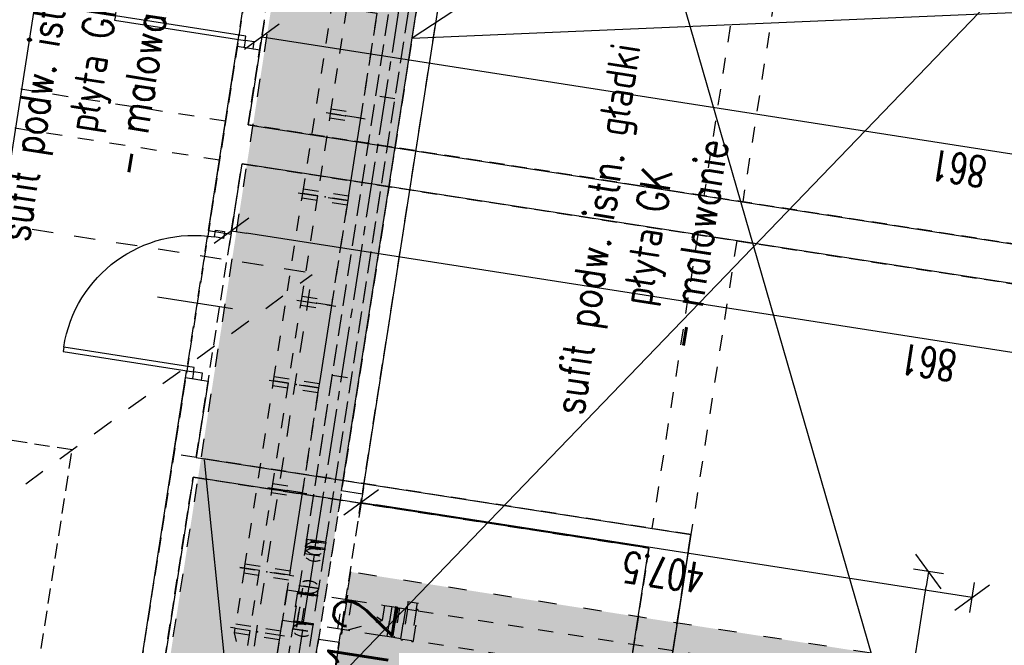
# Model space of a CAD drawing. Extents: x -38969 to 27108, y -24488 to 212598.
# Tile 149 of 256: x -7699 to -7050, y 35152 to 35565. Entities that reach past the tile are written whole.
import ezdxf
from ezdxf import colors
from ezdxf.entities.mleader import LeaderData, LeaderLine
from ezdxf.math import Vec2, Vec3

# ---------------------------------------------------------------- set-up
doc = ezdxf.new("R2010")
doc.units = 0
doc.header["$LTSCALE"] = 100
doc.header["$MEASUREMENT"] = 0
for name, pattern in [('0.5_0.5', [1, 0.5, -0.5]), ('0.7_0.7', [1.4, 0.7, -0.7]), ('ACAD_ISO03W100', [30, 12, -18]), ('CENTER', [0.55, 0.37, -0.06, 0.06, -0.06]), ('DASHED22', [0.15, 0.1, -0.05])]:
    doc.linetypes.add(name, pattern=pattern)
doc.layers.get('0').update_dxf_attribs({"linetype": 'CONTINUOUS'})
doc.layers.get('DEFPOINTS').update_dxf_attribs({"linetype": 'CONTINUOUS'})
for name, color, linetype in [('F_0-DIM', 6, 'CONTINUOUS'), ('F_0-MUR', 3, 'CONTINUOUS'), ('F_0-MUR istn', 200, 'CONTINUOUS'), ('F_0-NR POM', 3, 'CONTINUOUS'), ('F_0-POMOCNICZA', 2, 'CONTINUOUS'), ('F_0-POW', 123, 'DASHED22'), ('F_0-STOLARKA', 6, 'CONTINUOUS'), ('F_1-MUR istn', 200, 'CONTINUOUS'), ('F_1-POMOCNICZA', 2, 'CONTINUOUS'), ('F_1-POW', 2, 'DASHED22'), ('F_1-sufit podw', 252, 'CONTINUOUS'), ('F_1-sufity TXT', 123, 'CONTINUOUS'), ('F_1-TXT', 123, 'CONTINUOUS'), ('F_1-WEN_WYC1-_OSIE', 2, 'CENTER'), ('F_1-WEN_WYC1-_ZLICZAC', 6, 'CONTINUOUS'), ('t_1-TXT', 123, 'CONTINUOUS')]:
    doc.layers.add(name, color=color, linetype=linetype)
doc.styles.add('ROMANS', font='ROMANS.shx', dxfattribs={"width": 0.8})
doc.styles.get("Standard").update_dxf_attribs({"font": 'romans.shx', "width": 0.7})
doc.dimstyles.new('DIM100', dxfattribs={"dimscale": 10, "dimtxt": 2, "dimasz": 1, "dimexe": 0, "dimexo": 0, "dimgap": 0.5, "dimtad": 1, "dimdec": 4, "dimrnd": 0.5, "dimdsep": 46, "dimtxsty": 'Standard', "dimblk1": 'TICK1', "dimblk2": 'TICK1', "dimsah": 1, "dimcen": 0, "dimse1": 1, "dimse2": 1, "dimclrd": 6, "dimclre": 6, "dimclrt": 123, "dimadec": 0, "dimazin": 0, "dimtfac": 1, "dimtdec": 4, "dimtmove": 2, "dimatfit": 3, "dimldrblk": 'TICK1', "dimfxl": 1, "dimtolj": 1, "dimarcsym": 0})

# ---------------------------------------------------------------- blocks, each defined once
blk = doc.blocks.new('TICK1')
at = {"color": 0}
for p, q in [((-1, -1), (1, 1)), ((0, -1), (0, 1)), ((0, 0), (-1, 0))]:
    blk.add_line(p, q, dxfattribs=at)
blk = doc.blocks.new('*D1804')
at = {"layer": 'DEFPOINTS', "color": 0}
for p in [(-7473.9, 35246.7), (-7481.06, 35200.74), (-7078.4, 35138.01)]:
    blk.add_point(p, dxfattribs=at)
at = {"layer": 'F_1-sufity TXT', "color": 6, "lineweight": -2, "transparency": 16777216}
blk.add_line((-7081.12, 35185.5), (-7464.02, 35245.16), dxfattribs=at)
at = {"layer": 'F_1-sufity TXT', "color": 6, "lineweight": -2, "transparency": 16777216, "xscale": 10, "yscale": 10, "zscale": 10}
for p, rotation in [((-7473.9, 35246.7), 171.1447089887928), ((-7071.24, 35183.96), 351.1447089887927)]:
    blk.add_blockref('TICK1', p, dxfattribs=dict(at, rotation=rotation))
at = {"layer": 'F_1-sufity TXT', "color": 123, "transparency": 16777216, "insert": (-7274.88, 35200.51), "char_height": 20, "attachment_point": 5, "rotation": 171.14471}
blk.add_mtext('\\A1;407.5', dxfattribs=at)
blk = doc.blocks.new('DR_1190L1')
at = {"color": 7}
blk.add_line((-15, 45), (35, 45), dxfattribs=at)
blk.add_lwpolyline([(4, 0), (4, 3), (91, 3), (91, 0), (4, 0)])
blk.add_arc((4, 3), 87, 0, 90, dxfattribs=at)
blk = doc.blocks.new('*D1828')
at = {"layer": 'DEFPOINTS', "color": 0}
for p in [(-7646.39, 36231.43), (-7588.12, 36222.35), (-7882.43, 34674.2)]:
    blk.add_point(p, dxfattribs=at)
at = {"layer": 'F_0-DIM', "color": 6, "lineweight": -2, "transparency": 16777216}
blk.add_line((-7829.03, 34676.01), (-7589.66, 36212.47), dxfattribs=at)
at = {"layer": 'F_0-DIM', "color": 6, "lineweight": -2, "transparency": 16777216, "xscale": 10, "yscale": 10, "zscale": 10}
for p, rotation in [((-7588.12, 36222.35), 81.14470898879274), ((-7830.57, 34666.13), 261.1447089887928)]:
    blk.add_blockref('TICK1', p, dxfattribs=dict(at, rotation=rotation))
at = {"layer": 'F_0-DIM', "color": 123, "transparency": 16777216, "insert": (-7724.17, 35446.55), "char_height": 20, "attachment_point": 5, "rotation": 81.14471}
blk.add_mtext('\\A1;1575', dxfattribs=at)
blk = doc.blocks.new('*D1834')
at = {"layer": 'DEFPOINTS', "color": 0}
for p in [(-7548.5, 35495.59), (-6688.74, 35420.97), (-6697.76, 35363.05)]:
    blk.add_point(p, dxfattribs=at)
at = {"layer": 'F_0-DIM', "color": 6, "lineweight": -2, "transparency": 16777216}
blk.add_line((-7529.6, 35551.97), (-6698.62, 35422.51), dxfattribs=at)
at = {"layer": 'F_0-DIM', "color": 6, "lineweight": -2, "transparency": 16777216, "xscale": 10, "yscale": 10, "zscale": 10}
for p, rotation in [((-7539.48, 35553.51), 171.1447089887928), ((-6688.74, 35420.97), 351.1447089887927)]:
    blk.add_blockref('TICK1', p, dxfattribs=dict(at, rotation=rotation))
at = {"layer": 'F_0-DIM', "color": 123, "transparency": 16777216, "insert": (-7080.13, 35466.77), "char_height": 20, "attachment_point": 5, "rotation": 171.14471}
blk.add_mtext('\\A1;861', dxfattribs=at)
blk = doc.blocks.new('*D1837')
at = {"layer": 'DEFPOINTS', "color": 0}
for p in [(-7552.5, 35469.9), (-7559.4, 35425.65), (-6701.77, 35337.36)]:
    blk.add_point(p, dxfattribs=at)
at = {"layer": 'F_0-DIM', "color": 6, "lineweight": -2, "transparency": 16777216}
blk.add_line((-6718.54, 35294.65), (-7549.52, 35424.11), dxfattribs=at)
at = {"layer": 'F_0-DIM', "color": 6, "lineweight": -2, "transparency": 16777216, "xscale": 10, "yscale": 10, "zscale": 10}
for p, rotation in [((-7559.4, 35425.65), 171.1447089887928), ((-6708.66, 35293.11), 351.1447089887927)]:
    blk.add_blockref('TICK1', p, dxfattribs=dict(at, rotation=rotation))
at = {"layer": 'F_0-DIM', "color": 123, "transparency": 16777216, "insert": (-7100.08, 35338.91), "char_height": 20, "attachment_point": 5, "rotation": 171.14471}
blk.add_mtext('\\A1;861', dxfattribs=at)
blk = doc.blocks.new('*D1839')
at = {"layer": 'DEFPOINTS', "color": 0}
for p in [(-7256.61, 35225.44), (-7100, 35201.04), (-7335.12, 34721.52)]:
    blk.add_point(p, dxfattribs=at)
at = {"layer": 'F_0-DIM', "color": 6, "lineweight": -2, "transparency": 16777216}
blk.add_line((-7176.97, 34707), (-7101.54, 35191.16), dxfattribs=at)
at = {"layer": 'F_0-DIM', "color": 6, "lineweight": -2, "transparency": 16777216, "xscale": 10, "yscale": 10, "zscale": 10}
for p, rotation in [((-7100, 35201.04), 81.14470898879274), ((-7178.51, 34697.12), 261.1447089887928)]:
    blk.add_blockref('TICK1', p, dxfattribs=dict(at, rotation=rotation))
at = {"layer": 'F_0-DIM', "color": 123, "transparency": 16777216, "insert": (-7154.07, 34951.39), "char_height": 20, "attachment_point": 5, "rotation": 81.14471}
blk.add_mtext('\\A1;510', dxfattribs=at)

msp = doc.modelspace()

# ---------------------------------------------------------------- hatches: boundary and pattern name
at = {"layer": 'F_1-sufit podw', "true_color": 0x0919f6}
h = msp.add_hatch(dxfattribs=at)
h.set_pattern_fill('DOTS', color=5, scale=100, angle=81, style=0)
h.set_pattern_definition([(162.14471, (-7298.9845, 21519.5906), (-4.8908185, -4.9907935), [0, -6.25])])
h.paths.add_polyline_path([(-7609.78668, 34374.66406), (-7626.89901, 34264.82639), (-7224.22193, 34202.2048), (-7207.12696, 34311.9311), (-7266.41177, 34321.16747)])
h.paths.add_polyline_path([(-7722.95995, 33648.24666), (-7740.48125, 33535.7839), (-7563.61488, 33508.22874), (-7546.09357, 33620.69151)])
h.paths.add_polyline_path([(-7481.0379, 35200.85521), (-7498.18061, 35091.02227), (-7154.8057, 35037.52567), (-7095.52088, 35028.28931), (-7078.42591, 35138.01561)])
h.paths.add_polyline_path([(-7382.69303, 35832.11539), (-7411.38885, 35644.3044), (-7288.96763, 35625.23161), (-7259.72602, 35812.92273)])
h.paths.add_polyline_path([(-8697.17708, 35956.91629), (-8709.96397, 35874.84197), (-7515.12981, 35688.69103), (-7643.96718, 34861.73149), (-7550.34465, 34847.14543), (-7408.72038, 35756.1793)])
h.paths.add_polyline_path([(-7647.04597, 34841.96989), (-7756.53508, 34139.19971), (-8290.34353, 34222.36517), (-8331.25323, 33959.78091), (-8298.64658, 33954.70091), (-8302.34112, 33930.98698), (-8199.58077, 33914.97729), (-8168.94683, 34111.60526), (-7676.88285, 34034.94343), (-7553.42343, 34827.38383)])
h.paths.add_polyline_path([(-8739.52717, 33840.20506), (-8747.41839, 33789.55424), (-8572.53851, 33762.30858), (-8587.43033, 33666.72351), (-8506.39741, 33654.09886), (-8483.61438, 33800.33475)])
h.paths.add_polyline_path([(-8828.09011, 33828.40533), (-8832.08783, 33802.74544), (-8759.27535, 33791.40152), (-8755.27763, 33817.06141)])
h.paths.add_polyline_path([(-8867.48819, 33993.73331), (-8870.93588, 33971.60386), (-8734.51182, 33950.34947), (-8731.06413, 33972.47893)])
h.paths.add_polyline_path([(-8665.61465, 34126.23642), (-8685.78072, 33996.7979), (-8713.44697, 34001.1082), (-8718.21909, 33970.47771), (-8719.20717, 33970.63165), (-8737.6799, 33852.06202), (-8684.32356, 33843.74929), (-8664.00356, 33974.17589), (-8461.4471, 33942.61831), (-8457.59862, 33967.32032), (-8566.28745, 33984.25365), (-8547.04502, 34107.76369)])
h.paths.add_polyline_path([(-8683.68879, 34229.24659), (-8697.08152, 34143.28361), (-8675.62435, 34139.94065), (-8662.23162, 34225.90364)])
h.paths.add_polyline_path([(-8650.37465, 34224.05637), (-8663.76738, 34138.09338), (-8533.34078, 34117.77338), (-8524.57912, 34174.01127), (-8334.04251, 34144.32635), (-8357.76861, 33992.0373), (-8473.40129, 34010.05246), (-8477.67929, 33982.59358), (-8345.08635, 33961.93606), (-8312.45119, 34171.40909)])

# ---------------------------------------------------------------- linework, layer by layer
at = {"layer": 'F_0-MUR'}
msp.add_lwpolyline([(-6588.15936, 36066.56229), (-9066.80704, 33493.45314)], dxfattribs=at)
at = {"layer": 'F_0-MUR istn'}
for p, q in [((-7574.56013, 35425.77019), (-7555.62558, 35547.30406)), ((-7555.62558, 35547.30406), (-7540.80438, 35544.99497)), ((-7540.80438, 35544.99497), (-7548.50135, 35495.59096)), ((-7548.50135, 35495.59096), (-6697.76422, 35363.04912)), ((-7559.73893, 35423.4611), (-7552.50377, 35469.90087)), ((-6701.76665, 35337.35903), (-7552.50377, 35469.90087)), ((-7574.56013, 35425.77019), (-7559.73893, 35423.4611)), ((-7768.52379, 34180.78903), (-7589.64619, 35328.93832)), ((-7589.64619, 35328.93832), (-7574.82499, 35326.62923)), ((-7574.82499, 35326.62923), (-7582.6759, 35276.23713)), ((-7582.6759, 35276.23713), (-7256.6094, 35225.43713)), ((-7584.67711, 35263.39209), (-7610.53893, 35097.3946)), ((-7284.3007, 35216.59451), (-7584.67711, 35263.39209)), ((-7256.6094, 35225.43713), (-7269.23244, 35144.41454)), ((-7294.92252, 35148.41697), (-7284.3007, 35216.59451))]:
    msp.add_line(p, q, dxfattribs=at)
at = {"layer": 'F_0-POMOCNICZA', "linetype": '0.7_0.7', "ltscale": 0.15}
for p, q in [((-7217.79888, 35643.44519), (-7248.12494, 35448.79338)), ((-7192.10879, 35639.44277), (-7222.43485, 35444.79095)), ((-7563.32255, 35497.90005), (-7755.99821, 35527.91824)), ((-7567.32498, 35472.20996), (-7760.00063, 35502.22815)), ((-7252.12737, 35423.10329), (-7282.29949, 35229.43955)), ((-7226.43728, 35419.10086), (-7256.6094, 35225.43713))]:
    msp.add_line(p, q, dxfattribs=at)
at = {"layer": 'F_0-POW', "color": 1}
for points in [[(-8766.24577, 35539.57409), (-8687.12091, 36047.44736), (-7699.04063, 35893.50794), (-7646.39335, 36231.4314), (-7453.71769, 36201.41322), (-7696.17227, 34645.18676), (-7888.84792, 34675.20495), (-7730.29033, 35692.92764), (-8468.3863, 35807.92039), (-8516.26146, 35500.62742)], [(-7571.04319, 33200.70668), (-7505.77287, 33619.65272), (-7650.0326, 33642.12787), (-7631.40593, 33761.68559), (-7829.02198, 33792.47347), (-7760.67288, 34231.18112), (-7418.7971, 34177.91808), (-7256.6094, 35225.43713), (-7597.4971, 35278.54623), (-7532.99649, 35692.55187), (-7192.10879, 35639.44277), (-7107.13423, 36184.86309), (-6545.90463, 36097.4255), (-7010.80166, 33113.42303)], [(-7548.50135, 35495.59096), (-7518.17528, 35690.24278), (-7192.10879, 35639.44277), (-7112.82999, 36148.30412), (-6588.15936, 36066.56229), (-6697.76422, 35363.04912)], [(-7582.6759, 35276.23713), (-7552.50377, 35469.90087), (-6701.76665, 35337.35903), (-6811.52545, 34632.85779), (-7170.19859, 34688.7378), (-7169.12102, 34695.65436), (-7335.11851, 34721.51618), (-7256.6094, 35225.43713)], [(-7610.53893, 35097.3946), (-7584.67711, 35263.39209), (-7284.3007, 35216.59451), (-7310.16253, 35050.59702)]]:
    msp.add_lwpolyline(points, close=True, dxfattribs=at)
at = {"layer": 'F_0-STOLARKA'}
for points in [[(-7545.25074, 35545.6877), (-7544.55801, 35550.13406), (-7550.48649, 35551.0577), (-7551.17922, 35546.61134)], [(-7564.03135, 35425.14191), (-7564.72408, 35420.69554), (-7570.65256, 35421.61918), (-7569.95983, 35426.06554)], [(-7579.27135, 35327.32196), (-7578.57862, 35331.76832), (-7584.5071, 35332.69195), (-7585.19983, 35328.24559)]]:
    msp.add_lwpolyline(points, close=True, dxfattribs=at)
at = {"layer": 'F_1-MUR istn'}
for p, q in [((-7486.92161, 35254.23451), (-7417.85271, 35697.56229)), ((-7473.08848, 35252.07936), (-7404.01958, 35695.40714)), ((-7473.08848, 35252.07936), (-7486.92161, 35254.23451)), ((-7551.26828, 34841.21695), (-7502.16161, 35156.41456)), ((-7488.32848, 35154.25941), (-7502.16161, 35156.41456)), ((-7550.82789, 34753.09881), (-7488.32848, 35154.25941))]:
    msp.add_line(p, q, dxfattribs=at)
at = {"layer": 'F_1-POMOCNICZA', "linetype": '0.7_0.7', "ltscale": 0.2}
for p, q in [((-8493.12753, 35551.67466), (-7506.03532, 35397.88919)), ((-7853.36325, 35143.32228), (-7506.18926, 35396.90111)), ((-7591.77957, 34847.52847), (-7506.03532, 35397.88919))]:
    msp.add_line(p, q, dxfattribs=at)
at = {"layer": 'F_1-POW', "color": 1}
for points in [[(-7347.90708, 36054.9882), (-7169.24232, 36027.15286), (-7193.41563, 35871.40891), (-7157.84474, 35865.86709), (-7133.58254, 36021.5972), (-6734.78469, 35959.4659), (-6902.36448, 34883.83305), (-6779.45595, 34864.68433), (-6816.86322, 34624.58082), (-7116.25155, 34671.22447), (-7114.0964, 34685.05759), (-7207.45298, 34699.60222), (-7154.8057, 35037.52567), (-7498.35837, 35091.04997)], [(-7728.73615, 34868.86582), (-7664.48319, 35281.28188), (-7786.40365, 35300.27665), (-7739.82023, 35599.2784), (-8728.8886, 35753.37175), (-8697.17708, 35956.91629), (-7408.72038, 35756.1793), (-7551.26828, 34841.21695)]]:
    msp.add_lwpolyline(points, close=True, dxfattribs=at)
at = {"layer": 'F_1-sufit podw', "color": 3, "linetype": 'ACAD_ISO03W100', "ltscale": 0.01}
msp.add_lwpolyline([(-7643.96718, 34861.73149), (-7515.12981, 35688.69103), (-8709.96397, 35874.84197), (-8697.17708, 35956.91629), (-7408.72038, 35756.1793), (-7550.34465, 34847.14543)], close=True, dxfattribs=at)
msp.add_lwpolyline([(-7154.8057, 35037.52567), (-7095.52088, 35028.28931), (-7078.42591, 35138.01561), (-7481.0379, 35200.85521), (-7498.18061, 35091.02227), (-7154.8057, 35037.52567)], dxfattribs=at)
at = {"layer": 'F_1-WEN_WYC1-_OSIE'}
for p, q in [((-7504.22514, 35217.17327), (-7439.86147, 35630.2999)), ((-7505.02562, 35212.03525), (-7508.32297, 35190.87076)), ((-7514.99252, 35191.90985), (-7501.65343, 35189.83167)), ((-7509.12346, 35185.73275), (-7508.32297, 35190.87076)), ((-7511.93285, 35167.70028), (-7509.12346, 35185.73275)), ((-7512.73334, 35162.56226), (-7516.03069, 35141.39778))]:
    msp.add_line(p, q, dxfattribs=at)
at = {"layer": 'F_1-WEN_WYC1-_ZLICZAC', "linetype": '0.5_0.5', "ltscale": 0.2}
for p, q in [((-7451.86781, 35512.63523), (-7464.21881, 35514.55948)), ((-7493.6531, 35506.04427), (-7473.8915, 35502.96548)), ((-7497.07916, 35503.54185), (-7471.38908, 35499.53942)), ((-7497.07916, 35503.54185), (-7471.38908, 35499.53942)), ((-7494.57674, 35500.11579), (-7474.81513, 35497.037)), ((-7515.42663, 35450.73682), (-7479.85574, 35445.19501)), ((-7515.42663, 35450.73682), (-7479.85574, 35445.19501)), ((-7512.92421, 35447.31077), (-7483.2818, 35442.69258)), ((-7512.00057, 35453.23925), (-7482.35817, 35448.62106)), ((-7512.89553, 35382.53423), (-7493.13393, 35379.45544)), ((-7516.32159, 35380.03181), (-7490.6315, 35376.02939)), ((-7516.32159, 35380.03181), (-7490.6315, 35376.02939)), ((-7513.81917, 35376.60575), (-7494.05756, 35373.52696)), ((-7492.88255, 35330.57756), (-7480.53154, 35328.65331)), ((-7534.66906, 35327.22679), (-7499.09817, 35321.68497)), ((-7534.66906, 35327.22679), (-7499.09817, 35321.68497)), ((-7531.243, 35329.72921), (-7501.60059, 35325.11103)), ((-7532.16664, 35323.80073), (-7502.52423, 35319.18255)), ((-7532.13796, 35259.0242), (-7512.37635, 35255.94541)), ((-7535.56402, 35256.52177), (-7509.87393, 35252.51935)), ((-7535.56402, 35256.52177), (-7509.87393, 35252.51935)), ((-7533.06159, 35253.09572), (-7513.29999, 35250.01693)), ((-7509.87158, 35221.5312), (-7510.53737, 35217.25775)), ((-7510.53533, 35217.27082), (-7511.20112, 35212.99737)), ((-7498.18433, 35215.34658), (-7498.85012, 35211.07313)), ((-7497.52058, 35219.60696), (-7498.18637, 35215.33351)), ((-7550.94725, 35203.25493), (-7553.91149, 35203.71675)), ((-7553.91149, 35203.71675), (-7518.3406, 35198.17493)), ((-7550.48543, 35206.21918), (-7520.84302, 35201.60099)), ((-7551.40907, 35200.29069), (-7521.76666, 35195.67251)), ((-7521.30484, 35198.63675), (-7518.3406, 35198.17493)), ((-7515.92767, 35187.67837), (-7519.00646, 35167.91677)), ((-7516.50404, 35164.49071), (-7512.50161, 35190.1808)), ((-7515.16426, 35187.55944), (-7514.49847, 35191.83288)), ((-7515.15362, 35187.62775), (-7514.48783, 35191.90119)), ((-7512.96343, 35187.21655), (-7512.50161, 35190.1808)), ((-7502.81326, 35185.63519), (-7502.14747, 35189.90864)), ((-7502.80262, 35185.7035), (-7502.13683, 35189.97695)), ((-7513.07798, 35166.99313), (-7509.99919, 35186.75474)), ((-7489.36405, 35163.29858), (-7486.28526, 35183.06019)), ((-7486.86163, 35159.87253), (-7482.8592, 35185.56261)), ((-7480.35678, 35182.13655), (-7483.43557, 35162.37495)), ((-7483.32102, 35182.59837), (-7482.8592, 35185.56261)), ((-7480.35678, 35182.13655), (-7460.15841, 35168.86908)), ((-7443.55079, 35176.40231), (-7442.78109, 35181.34271)), ((-7443.37394, 35181.43508), (-7436.25976, 35180.32671)), ((-7458.61901, 35178.74989), (-7461.6978, 35158.98828)), ((-7449.72629, 35177.36443), (-7452.80508, 35157.60283)), ((-7448.73821, 35177.21049), (-7451.817, 35157.44889)), ((-7443.40258, 35176.37922), (-7437.77052, 35175.50177)), ((-7437.62231, 35175.47867), (-7436.85261, 35180.41908)), ((-7483.43557, 35162.37495), (-7460.15841, 35168.86908)), ((-7557.10482, 35163.73172), (-7560.06906, 35164.19354)), ((-7557.10482, 35163.73172), (-7560.06906, 35164.19354)), ((-7556.64301, 35166.69596), (-7527.0006, 35162.07778)), ((-7518.25369, 35167.72952), (-7518.91948, 35163.45607)), ((-7518.24305, 35167.79783), (-7518.90884, 35163.52438)), ((-7516.04222, 35167.45495), (-7516.50404, 35164.49071)), ((-7505.90269, 35165.80528), (-7506.56848, 35161.53183)), ((-7505.89205, 35165.87359), (-7506.55784, 35161.60014)), ((-7486.39981, 35162.83677), (-7486.86163, 35159.87253)), ((-7527.92423, 35156.1493), (-7557.56664, 35160.76748)), ((-7527.46241, 35159.11354), (-7524.49817, 35158.65172)), ((-7527.46241, 35159.11354), (-7524.49817, 35158.65172)), ((-7446.48137, 35156.61761), (-7440.84931, 35155.74016))]:
    msp.add_line(p, q, dxfattribs=at)
for points in [[(-7498.04963, 35216.21115), (-7510.40064, 35218.13539), (-7446.03697, 35631.26202), (-7433.68597, 35629.33778)], [(-7446.70072, 35627.00164), (-7434.34972, 35625.0774), (-7497.38588, 35220.47153), (-7509.73689, 35222.39577)], [(-7455.11089, 35623.51128), (-7474.35332, 35500.00124), (-7494.11492, 35503.08003), (-7474.8725, 35626.59006)], [(-7463.57756, 35569.16686), (-7482.81998, 35445.65682), (-7512.46239, 35450.27501), (-7493.21997, 35573.78504)], [(-7474.35332, 35500.00124), (-7493.59574, 35376.4912), (-7513.35735, 35379.56999), (-7494.11492, 35503.08003)], [(-7482.81998, 35445.65682), (-7502.06241, 35322.14679), (-7531.70482, 35326.76497), (-7512.46239, 35450.27501)], [(-7493.59574, 35376.4912), (-7512.83817, 35252.98117), (-7532.59978, 35256.05996), (-7513.35735, 35379.56999)], [(-7502.06241, 35322.14679), (-7521.30484, 35198.63675), (-7550.94725, 35203.25493), (-7531.70482, 35326.76497)], [(-7512.83817, 35252.98117), (-7532.0806, 35129.47113), (-7551.8422, 35132.54992), (-7532.59978, 35256.05996)], [(-7510.53737, 35217.25775), (-7498.18637, 35215.33351), (-7502.13683, 35189.97695), (-7514.48783, 35191.90119)], [(-7511.20112, 35212.99737), (-7498.85012, 35211.07313), (-7502.14747, 35189.90864), (-7514.49847, 35191.83288)], [(-7521.30484, 35198.63675), (-7550.94725, 35203.25493), (-7557.10482, 35163.73172), (-7527.46241, 35159.11354)], [(-7512.96343, 35187.21655), (-7522.84423, 35188.75595), (-7525.92302, 35168.99434), (-7516.04222, 35167.45495)], [(-7515.28832, 35186.76318), (-7502.93731, 35184.83893), (-7505.76799, 35166.66985), (-7518.119, 35168.59409)], [(-7505.75735, 35166.73816), (-7518.10835, 35168.6624), (-7515.29896, 35186.69487), (-7502.94796, 35184.77062)], [(-7512.96343, 35187.21655), (-7483.32102, 35182.59837), (-7486.39981, 35162.83677), (-7516.04222, 35167.45495)], [(-7483.32102, 35182.59837), (-7480.35678, 35182.13655), (-7458.61901, 35178.74989), (-7453.67861, 35177.98019), (-7456.7574, 35158.21858), (-7461.6978, 35158.98828), (-7483.43557, 35162.37495), (-7486.39981, 35162.83677)], [(-7439.466, 35155.52464), (-7436.38721, 35175.28625), (-7139.96312, 35129.10443), (-7143.04191, 35109.34282)], [(-7527.46241, 35159.11354), (-7527.92423, 35156.1493), (-7531.61878, 35132.43537), (-7532.0806, 35129.47113), (-7551.8422, 35132.54992), (-7551.38038, 35135.51416), (-7557.56664, 35160.76748), (-7557.10482, 35163.73172)], [(-7518.91948, 35163.45607), (-7506.56848, 35161.53183), (-7510.51894, 35136.17527), (-7522.86994, 35138.09952)], [(-7518.90884, 35163.52438), (-7506.55784, 35161.60014), (-7509.85519, 35140.43565), (-7522.20619, 35142.3599)]]:
    msp.add_lwpolyline(points, close=True, dxfattribs=at)
for points in [[(-7509.73689, 35222.39577), (-7497.38588, 35220.47153, -1), (-7497.52058, 35219.60696), (-7509.87158, 35221.5312, -1)], [(-7510.40064, 35218.13539), (-7498.04963, 35216.21115, -1), (-7498.18433, 35215.34658), (-7510.53533, 35217.27082, -1)], [(-7502.93731, 35184.83893), (-7515.28832, 35186.76318, -1), (-7515.15362, 35187.62775), (-7502.80262, 35185.7035, -1)], [(-7502.94796, 35184.77062), (-7515.29896, 35186.69487, -1), (-7515.16426, 35187.55944), (-7502.81326, 35185.63519, -1)], [(-7453.67861, 35177.98019), (-7449.72629, 35177.36443, 1), (-7448.73821, 35177.21049), (-7444.78589, 35176.59474), (-7447.86468, 35156.83313), (-7451.817, 35157.44889, 1), (-7452.80508, 35157.60283), (-7456.7574, 35158.21858)], [(-7447.86468, 35156.83313), (-7444.78589, 35176.59474, -1), (-7443.40258, 35176.37922), (-7446.48137, 35156.61761, -1)], [(-7439.466, 35155.52464), (-7436.38721, 35175.28625, 1), (-7437.77052, 35175.50177), (-7440.84931, 35155.74016, 1)], [(-7518.119, 35168.59409), (-7505.76799, 35166.66985, -1), (-7505.90269, 35165.80528), (-7518.25369, 35167.72952, -1)], [(-7518.10835, 35168.6624), (-7505.75735, 35166.73816, -1), (-7505.89205, 35165.87359), (-7518.24305, 35167.79783, -1)]]:
    msp.add_lwpolyline(points, format="xyb", close=True, dxfattribs=at)
for centre, major_axis in [((-7504.36187, 35216.29563), (-6.1755, 0.96212)), ((-7505.02562, 35212.03525), (-6.1755, 0.96212)), ((-7508.32297, 35190.87076), (6.1755, -0.96212)), ((-7508.31233, 35190.93907), (6.1755, -0.96212)), ((-7512.74398, 35162.49395), (-6.1755, 0.96212)), ((-7512.73334, 35162.56226), (-6.1755, 0.96212))]:
    msp.add_ellipse(centre, major_axis=major_axis, ratio=0.666666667, dxfattribs=at)
for p in [(-7484.23412, 35501.54063), (-7484.23412, 35501.54063), (-7497.64119, 35447.96592), (-7497.64119, 35447.96592), (-7503.47655, 35378.0306), (-7503.47655, 35378.0306), (-7516.88362, 35324.45588), (-7516.88362, 35324.45588), (-7522.71897, 35254.52056), (-7522.71897, 35254.52056), (-7503.56138, 35221.43365), (-7503.56138, 35221.43365), (-7504.36187, 35216.29563), (-7504.22514, 35217.17327), (-7504.22514, 35217.17327), (-7505.02562, 35212.03525), (-7536.12604, 35200.94584), (-7536.12604, 35200.94584), (-7508.32297, 35190.87076), (-7508.31233, 35190.93907), (-7509.12346, 35185.73275), (-7509.12346, 35185.73275), (-7509.11282, 35185.80106), (-7509.11282, 35185.80106), (-7514.50282, 35177.33575), (-7514.50282, 35177.33575), (-7484.86042, 35172.71757), (-7484.86042, 35172.71757), (-7512.74398, 35162.49395), (-7512.73334, 35162.56226), (-7511.94349, 35167.63197), (-7511.94349, 35167.63197), (-7511.93285, 35167.70028), (-7511.93285, 35167.70028), (-7455.21801, 35168.09939), (-7455.21801, 35168.09939), (-7446.32528, 35166.71393), (-7446.32528, 35166.71393), (-7437.9266, 35165.40545), (-7437.9266, 35165.40545), (-7542.28362, 35161.42263), (-7542.28362, 35161.42263)]:
    msp.add_point(p, dxfattribs=at)

# ---------------------------------------------------------------- block references
at = {"layer": 'F_0-STOLARKA', "xscale": -1, "rotation": 351.1447089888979}
for p in [(-7546.53417, 35550.44194), (-7580.55478, 35332.0762)]:
    msp.add_blockref('DR_1190L1', p, dxfattribs=at)

# ---------------------------------------------------------------- texts
at = {"layer": 'F_0-NR POM', "color": 3, "style": 'ROMANS', "width": 0.8}
msp.add_text('12', height=40, rotation=81.14470899, dxfattribs=at).set_placement((-7458.49355, 35127.84197))
at = {"layer": 'F_1-sufity TXT', "color": 4, "char_height": 20, "width": 242.1062337, "attachment_point": 5, "rotation": 81.14470899, "style": 'ROMANS'}
for insert in [(-7651.12353, 35536.02609), (-7285.50143, 35421.80668)]:
    msp.add_mtext('{\\C256;sufit podw. istn. gładki\\Ppłyta GK\\P- malowanie}', dxfattribs=dict(at, insert=insert))

# ---------------------------------------------------------------- dimensions: what is measured, and where the dimension line sits
at = {"layer": 'F_0-DIM'}
for base, p1, p2, picture, middle in [((-7588.11889, 36222.35245), (-7882.4254, 34674.20434), (-7646.39335, 36231.4314), '*D1828', (-7724.16738, 35446.54831)), ((-7099.99868, 35201.03773), (-7335.11851, 34721.51618), (-7256.6094, 35225.43713), '*D1839', (-7154.07443, 34951.38635))]:
    dim = msp.add_linear_dim(base=base, p1=p1, p2=p2, angle=81.14470899, dimstyle='DIM100', dxfattribs=at)
    dim.commit()
    dim.dimension.update_dxf_attribs({"geometry": picture, "text_midpoint": middle})
for base, p1, p2, picture, middle in [((-6688.74045, 35420.96935), (-7548.50135, 35495.59096), (-6697.76422, 35363.04912), '*D1834', (-7080.13364, 35466.76607)), ((-7559.39765, 35425.65163), (-6701.76665, 35337.35903), (-7552.50377, 35469.90087), '*D1837', (-7100.08284, 35338.91105))]:
    dim = msp.add_linear_dim(base=base, p1=p1, p2=p2, angle=171.14470899, dimstyle='DIM100', dxfattribs=at)
    dim.commit()
    dim.dimension.update_dxf_attribs({"geometry": picture, "text_midpoint": middle, "dimtype": 160})
at = {"layer": 'F_1-sufity TXT'}
dim = msp.add_linear_dim(base=(-7473.89601, 35246.69661), p1=(-7078.39556, 35138.01087), p2=(-7481.05529, 35200.74383), angle=171.14470899, dimstyle='DIM100', dxfattribs=at)
dim.commit()
dim.dimension.update_dxf_attribs({"geometry": '*D1804', "text_midpoint": (-7274.87524, 35200.50893)})

# ---------------------------------------------------------------- leaders
at = {"layer": 'F_1-TXT'}
ml = msp.add_multileader_mtext('Standard', dxfattribs=at)
ml.set_content('osłona grzejnika', color=256, style='ROMANS')
ml.set_leader_properties()
ml.build(insert=Vec2(0, 0))
ml.multileader.update_dxf_attribs({"arrow_head_size": 6})
ctx = ml.context
ctx.base_point, ctx.char_height, ctx.arrow_head_size, ctx.landing_gap_size, ctx.plane_origin, ctx.plane_x_axis, ctx.plane_y_axis = Vec3(-7079.71774, 39611.92072), 20, 6, 3, Vec3(-7096.3814, 39742.18144), Vec3(0.153939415, 0.988080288), Vec3(-0.988080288, 0.153939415)
ctx.text_align_type = 2
notes = []
notes.append((ctx, [(0, (0, 0, 0), (0, 0), (1, 0), 1, [])]))
ctx.mtext.insert, ctx.mtext.text_direction, ctx.mtext.rotation, ctx.mtext.alignment, ctx.mtext.flow_direction = Vec3(-7062.17024, 39811.16584), Vec3(0.153939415, 0.988080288), 1.416242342, 3, 5
ml = msp.add_multileader_mtext('Standard', dxfattribs=at)
ml.set_content('skł. porządkowy', color=256, style='ROMANS')
ml.set_leader_properties()
ml.build(insert=Vec2(0, 0))
ml.multileader.update_dxf_attribs({"arrow_head_size": 6})
ctx = ml.context
ctx.base_point, ctx.char_height, ctx.arrow_head_size, ctx.landing_gap_size, ctx.plane_origin, ctx.plane_x_axis, ctx.plane_y_axis = Vec3(-8102.11473, 39084.89628), 20, 6, 3, Vec3(-7776.5826, 39225.78801), Vec3(0.153939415, 0.988080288), Vec3(-0.988080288, 0.153939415)
notes.append((ctx, [(0, (0, 0, 0), (0, 0), (1, 0), 1, [])]))
ctx.mtext.insert, ctx.mtext.text_direction, ctx.mtext.rotation, ctx.mtext.flow_direction = Vec3(-8114.82732, 39089.91305), Vec3(0.153939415, 0.988080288), 1.416242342, 5
ml = msp.add_multileader_mtext('Standard', dxfattribs=at)
ml.set_content('zabudowa kanałów wentylacyjnych\\Ppłyta g-k malowana\\Ph=250cm', color=256)
ml.set_leader_properties(color=6)
ml.build(insert=Vec2(0, 0))
ml.multileader.update_dxf_attribs({"dogleg_length": 0.36, "arrow_head_size": 0.18})
ctx = ml.context
ctx.base_point, ctx.char_height, ctx.arrow_head_size, ctx.landing_gap_size, ctx.plane_origin, ctx.plane_x_axis, ctx.plane_y_axis = Vec3(-7043.28665, 35576.49939), 20, 0.18, 0.09, Vec3(-6868.26444, 36323.09323), Vec3(0.153939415, 0.988080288), Vec3(-0.988080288, 0.153939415)
notes.append((ctx, [(0, (1, 1, 0), (-7044.38108, 35569.47465), (0.153939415, 0.988080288), 7.10948, [(2, [(-7137.17492, 35145.22958), (-7284.3316, 35654.9886), (-7440.4319, 35552.63476)], 0, [])])]))
ctx.mtext.insert, ctx.mtext.text_direction, ctx.mtext.rotation, ctx.mtext.flow_direction = Vec3(-7053.1536, 35578.12771), Vec3(0.153939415, 0.988080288), 1.416242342, 5
ml = msp.add_multileader_mtext('Standard', dxfattribs=at)
ml.set_content('zabudowa kanałów wentylacyjnych\\Ppłyta g-k malowana\\Ph=250cm', color=256)
ml.set_leader_properties(color=6)
ml.build(insert=Vec2(0, 0))
ml.multileader.update_dxf_attribs({"dogleg_length": 0.36, "arrow_head_size": 0.18})
ctx = ml.context
ctx.base_point, ctx.char_height, ctx.arrow_head_size, ctx.landing_gap_size, ctx.plane_origin, ctx.plane_x_axis, ctx.plane_y_axis = Vec3(-8135.94173, 34603.59523), 20, 0.18, 0.09, Vec3(-7970.78647, 35351.81739), Vec3(0.153939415, 0.988080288), Vec3(-0.988080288, 0.153939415)
notes.append((ctx, [(1, (1, 1, 0), (-8078.9909, 34969.14161), (-0.153939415, -0.988080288), 7.10948, [(5, [(-8233.53354, 34213.51438), (-7701.79052, 34490.5848), (-7577.95922, 34578.9528), (-7568.2137, 34641.50572)], 0, []), (6, [(-7577.47676, 35274.88849), (-7539.2743, 34899.2839), (-7539.75359, 34824.18062)], 0, [])])]))
ctx.mtext.insert, ctx.mtext.text_direction, ctx.mtext.rotation, ctx.mtext.flow_direction = Vec3(-8145.80868, 34605.22355), Vec3(0.153939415, 0.988080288), 1.416242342, 5
at = {"layer": 't_1-TXT', "ltscale": 0.6}
ml = msp.add_multileader_mtext('Standard', dxfattribs=at)
ml.set_content('ppp=297,30', color=256)
ml.set_leader_properties()
ml.build(insert=Vec2(0, 0))
ml.multileader.update_dxf_attribs({"dogleg_length": 0.36, "arrow_head_size": 0.09})
ctx = ml.context
ctx.base_point, ctx.char_height, ctx.arrow_head_size, ctx.landing_gap_size, ctx.plane_origin, ctx.plane_x_axis, ctx.plane_y_axis = Vec3(-32072.77193, 59913.30266), 100, 0.09, 0.045, Vec3(-30900.37988, 64272.54371), Vec3(0.081927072, 0.996638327), Vec3(-0.996638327, 0.081927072)
notes.append((ctx, [(0, (0, 0, 0), (0, 0), (1, 0), 1, [])]))
ctx.mtext.insert, ctx.mtext.text_direction, ctx.mtext.rotation, ctx.mtext.flow_direction = Vec3(-32139.2108, 59918.80931), Vec3(0.081927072, 0.996638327), 1.488777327, 5
ml = msp.add_multileader_mtext('Standard', dxfattribs=at)
ml.set_content('1kond.', color=256)
ml.set_leader_properties()
ml.build(insert=Vec2(0, 0))
ml.multileader.update_dxf_attribs({"dogleg_length": 0.36, "arrow_head_size": 0.09})
ctx = ml.context
ctx.base_point, ctx.char_height, ctx.arrow_head_size, ctx.landing_gap_size, ctx.plane_origin, ctx.plane_x_axis, ctx.plane_y_axis = Vec3(-32578.38797, 60152.18437), 100, 0.09, 0.045, Vec3(-31833.25262, 57759.6945), Vec3(0.085898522, 0.996303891), Vec3(-0.996303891, 0.085898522)
ctx.text_align_type = 2
notes.append((ctx, [(0, (0, 0, 0), (0, 0), (1, 0), 1, [])]))
ctx.mtext.insert, ctx.mtext.text_direction, ctx.mtext.rotation, ctx.mtext.alignment, ctx.mtext.flow_direction = Vec3(-32597.43945, 60513.29581), Vec3(0.085898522, 0.996303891), 1.484791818, 3, 5
for ctx, leaders in notes:
    for number, flags, end, landing, length, lines in leaders:
        leader = LeaderData()
        leader.index, (leader.has_last_leader_line, leader.has_dogleg_vector, leader.attachment_direction) = number, flags
        leader.last_leader_point, leader.dogleg_vector, leader.dogleg_length = Vec3(end), Vec3(landing), length
        for number, points, colour, breaks in lines:
            line = LeaderLine()
            line.index, line.vertices, line.color, line.breaks = number, Vec3.list(points), colors.encode_raw_color(colour), breaks
            leader.lines.append(line)
        ctx.leaders.append(leader)

doc.saveas('drawing.dxf')
